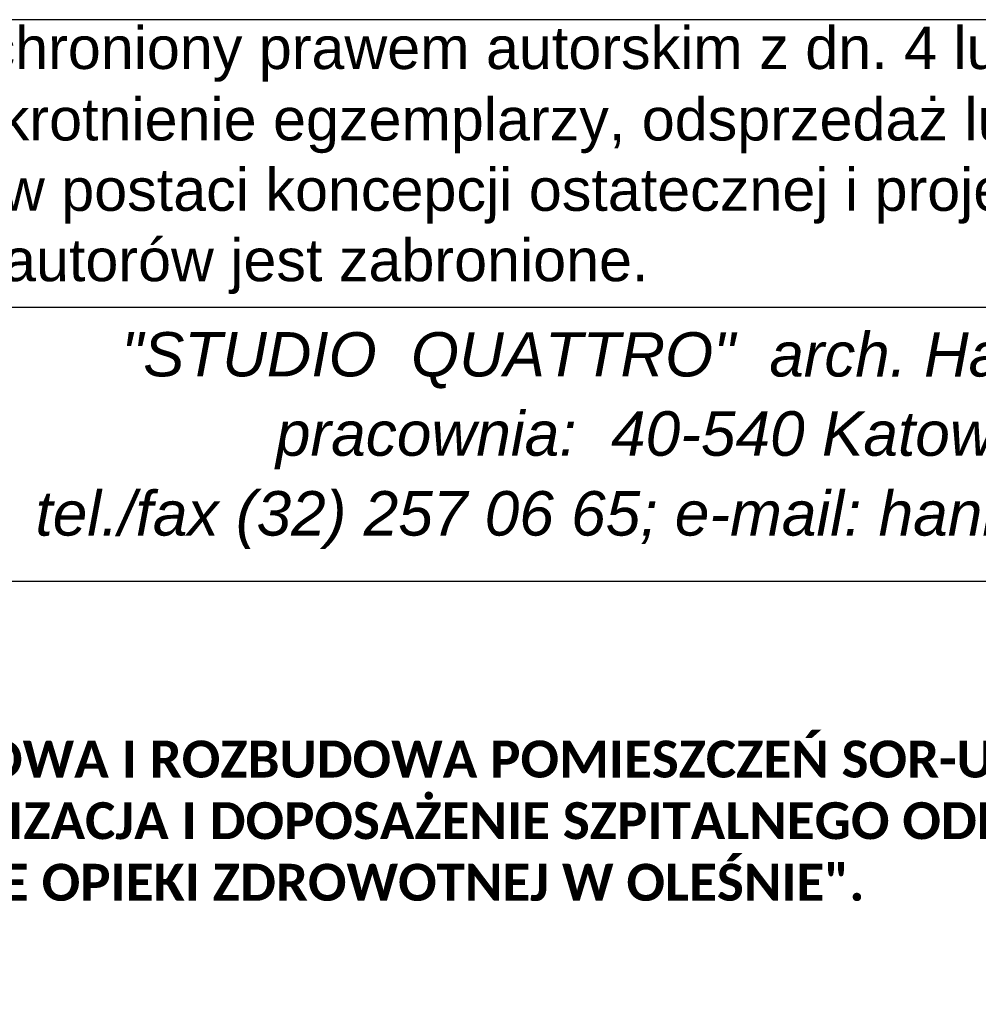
# Model space of a CAD drawing. Header units: millimetres. Extents: x 485 to 6885, y -6822 to -3852.
# Tile 9 of 12: x 6061 to 6450, y -6455 to -6056. Entities that reach past the tile are written whole.
import ezdxf

# ---------------------------------------------------------------- set-up
doc = ezdxf.new("R2010")
doc.units = ezdxf.units.MM
doc.layers.add('PDF_A-TABELKA', color=7, linetype='Continuous')
doc.layers.add('PDF_Text', color=7, linetype='Continuous')
doc.layers.add('SQ_TAB TEKST', color=8, linetype='Continuous', lineweight=0)
doc.styles.add('PDF Arial-BoldMT', font='arial.ttf')
doc.styles.add('PDF ArialMT', font='arial.ttf')
doc.styles.add('PDF ComicSansMS Italic', font='ariali.ttf')

# ---------------------------------------------------------------- blocks, each defined once
blk = doc.blocks.new('tabelka')
at = {"layer": 'PDF_A-TABELKA', "lineweight": 25}
for points in [[(26628.5, -28113.82), (26628.5, -27397.28), (25541.98, -27397.28), (25541.98, -28113.82)], [(26629.35, -27514.08), (25542.83, -27514.08)], [(26629.35, -27625.33), (25744.02, -27625.33)]]:
    blk.add_lwpolyline(points, dxfattribs=at)
at = {"layer": 'PDF_Text', "attachment_point": 4}
for s, insert, char_height, style in [('Przedmiotowy projekt jest chroniony prawem autorskim z dn. 4 lutego 1994r. (Dziennik Ustaw nr 24', (25559.83, -27411.29), 17.2174, 'PDF ArialMT'), ('z dn. 23.02.1994r.). Zwielokrotnienie egzemplarzy, odsprzedaż lub inne wprowadzanie do obrotu', (25561.54, -27440.28), 17.2174, 'PDF ArialMT'), ('oraz opracowanie zależne w postaci koncepcji ostatecznej i projektu budowlanego lub', (25561.11, -27468.84), 17.2174, 'PDF ArialMT'), ('wykonawczego bez zgody autorów jest zabronione.', (25561.54, -27497.4), 17.2174, 'PDF ArialMT'), ('pracownia:  40-540 Katowice,  ul. Szpaków 51;', (25958.4, -27567.96), 18.07, 'PDF ComicSansMS Italic'), ('tel./fax (32) 257 06 65; e-mail: hanna.lesniak@studioquattro.eu', (25860.78, -27600.36), 18.07, 'PDF ComicSansMS Italic')]:
    blk.add_mtext(s, dxfattribs=dict(at, insert=insert, char_height=char_height, style=style))
at = {"layer": 'PDF_Text', "insert": (25895.6, -27535.76), "char_height": 17.965, "attachment_point": 4, "rotation": 359.9857, "style": 'PDF ComicSansMS Italic'}
blk.add_mtext('"STUDIO  QUATTRO"  arch. Hanna  Kramarczyk-Leśniak', dxfattribs=at)
at = {"layer": 'PDF_Text', "insert": (25749.58, -27722.44), "char_height": 15, "width": 740.6373, "attachment_point": 4, "style": 'PDF Arial-BoldMT'}
blk.add_mtext('\\pxb0.25,a0.25;{\\fCalibri|b1|i0|c238|p34;PRZEBUDOWA I ROZBUDOWA POMIESZCZEŃ SOR-U W RAMACH PROJEKTU^J"MODERNIZACJA I DOPOSAŻENIE SZPITALNEGO ODDZIAŁU RATUNKOWEGO W ZESPOLE OPIEKI ZDROWOTNEJ W OLEŚNIE".}', dxfattribs=at)

msp = doc.modelspace()

# ---------------------------------------------------------------- block references
at = {"layer": 'SQ_TAB TEKST', "lineweight": 35}
msp.add_blockref('tabelka', (-19793.12, 21341.49), dxfattribs=at)

doc.saveas('drawing.dxf')
